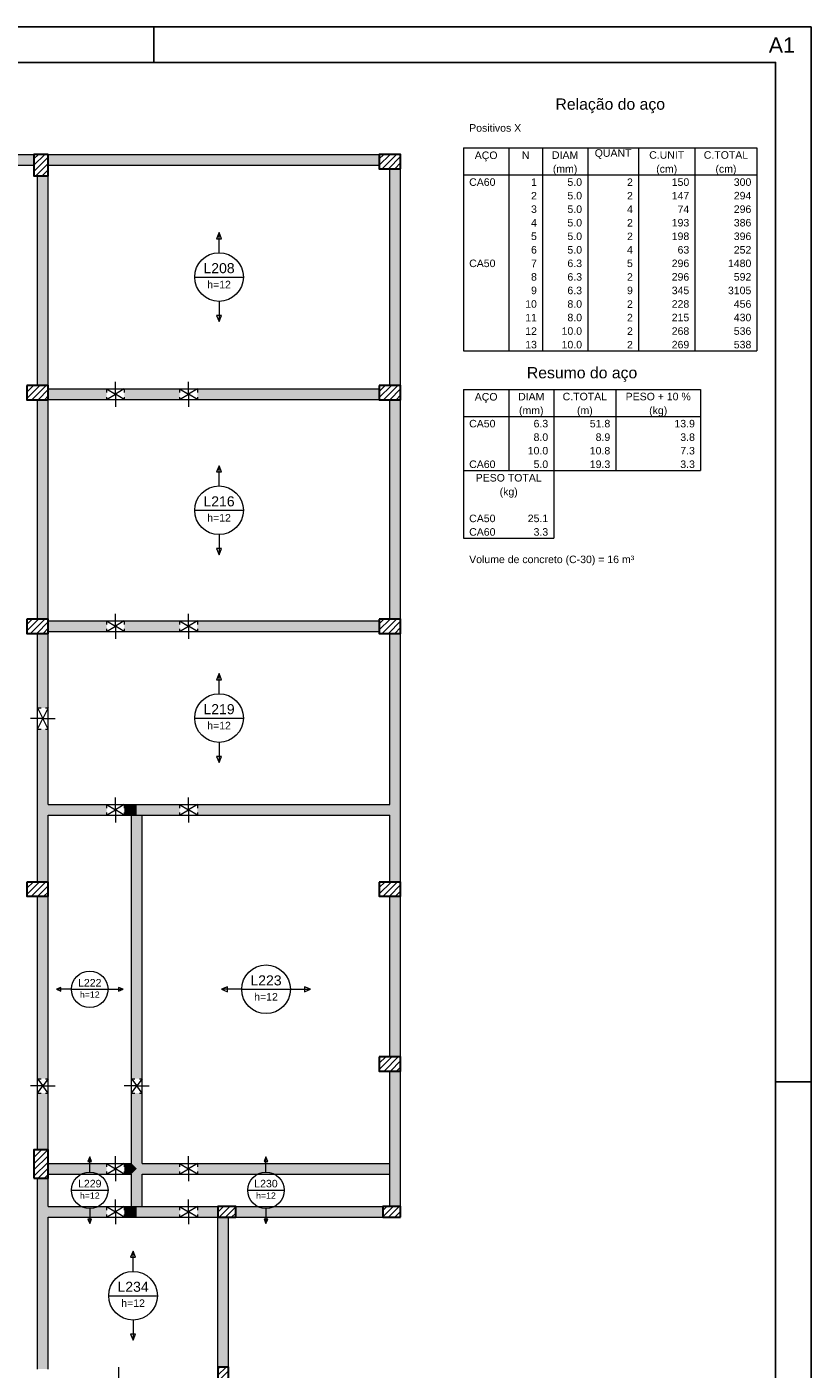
# Model space of a CAD drawing. Header units: millimetres. Extents: x 0 to 84.1, y 0 to 59.4.
# Tile 9 of 9: x 62 to 84.1, y 21.6 to 59.4. Entities that reach past the tile are written whole.
import ezdxf

# ---------------------------------------------------------------- set-up
doc = ezdxf.new("R2010")
doc.units = ezdxf.units.MM
doc.header["$MEASUREMENT"] = 0
doc.linetypes.add('DOT', pattern=[0.635, 0, -0.635])
doc.linetypes.add('NULL', pattern=[0])
for name, color, linetype, lineweight in [('DT-Hachura pilar em laje', 252, 'Continuous', 5), ('DT-Hachura viga em laje', 254, 'Continuous', 5), ('DT-Relação do aço', 9, 'Continuous', 5), ('DT-Textos', 7, 'Continuous', 5), ('FO-Aberturas', 7, 'Continuous', 5), ('FO-Pilares', 4, 'Continuous', 30), ('FO-Vigas', 1, 'Continuous', 20)]:
    doc.layers.add(name, color=color, linetype=linetype, lineweight=lineweight)
doc.layers.add('SEDUC_MARF', color=1, linetype='Continuous')
doc.layers.add('SEDUC_MARGG', color=7, linetype='Continuous')
doc.styles.add('Arial', font='txt')

msp = doc.modelspace()

# ---------------------------------------------------------------- hatches: boundary and pattern name
at = {"layer": 'DT-Hachura pilar em laje', "linetype": 'Continuous'}
h = msp.add_hatch(dxfattribs=at)
h.set_pattern_fill('ANSI31', color=252, style=0)
h.paths.add_polyline_path([(62.623, 55.807), (62.423, 55.807), (62.223, 55.807), (62.223, 55.507), (62.223, 55.207), (62.423, 55.207), (62.623, 55.207), (62.623, 55.507)])
h = msp.add_hatch(dxfattribs=at)
h.set_pattern_fill('ANSI31', color=252, style=0)
h.paths.add_polyline_path([(72.544, 55.407), (72.544, 55.607), (72.544, 55.807), (72.244, 55.807), (71.944, 55.807), (71.944, 55.607), (71.944, 55.407), (72.244, 55.407)])
h = msp.add_hatch(dxfattribs=at)
h.set_pattern_fill('ANSI31', color=252, style=0)
h.paths.add_polyline_path([(62.023, 49.305), (62.023, 49.105), (62.023, 48.905), (62.323, 48.905), (62.623, 48.905), (62.623, 49.105), (62.623, 49.305), (62.323, 49.305)])
h = msp.add_hatch(dxfattribs=at)
h.set_pattern_fill('ANSI31', color=252, style=0)
h.paths.add_polyline_path([(71.943, 49.305), (71.943, 49.105), (71.943, 48.905), (72.243, 48.905), (72.543, 48.905), (72.543, 49.105), (72.543, 49.305), (72.243, 49.305)])
h = msp.add_hatch(dxfattribs=at)
h.set_pattern_fill('ANSI31', color=252, style=0)
h.paths.add_polyline_path([(62.023, 42.727), (62.023, 42.527), (62.023, 42.327), (62.323, 42.327), (62.623, 42.327), (62.623, 42.527), (62.623, 42.727), (62.323, 42.727)])
h = msp.add_hatch(dxfattribs=at)
h.set_pattern_fill('ANSI31', color=252, style=0)
h.paths.add_polyline_path([(71.944, 42.727), (71.944, 42.527), (71.944, 42.327), (72.244, 42.327), (72.544, 42.327), (72.544, 42.527), (72.544, 42.727), (72.244, 42.727)])
h = msp.add_hatch(dxfattribs=at)
h.set_pattern_fill('ANSI31', color=252, style=0)
h.paths.add_polyline_path([(62.023, 35.327), (62.023, 35.127), (62.023, 34.927), (62.323, 34.927), (62.623, 34.927), (62.623, 35.127), (62.623, 35.327), (62.323, 35.327)])
h = msp.add_hatch(dxfattribs=at)
h.set_pattern_fill('ANSI31', color=252, style=0)
h.paths.add_polyline_path([(71.944, 35.327), (71.944, 35.127), (71.944, 34.927), (72.244, 34.927), (72.544, 34.927), (72.544, 35.127), (72.544, 35.327), (72.244, 35.327)])
h = msp.add_hatch(dxfattribs=at)
h.set_pattern_fill('ANSI31', color=252, style=0)
h.paths.add_polyline_path([(71.944, 30.405), (71.944, 30.205), (71.944, 30.005), (72.244, 30.005), (72.544, 30.005), (72.544, 30.205), (72.544, 30.405), (72.244, 30.405)])
h = msp.add_hatch(dxfattribs=at)
h.set_pattern_fill('ANSI31', color=252, style=0)
h.paths.add_polyline_path([(62.223, 26.987), (62.423, 26.987), (62.623, 26.987), (62.623, 27.387), (62.623, 27.787), (62.423, 27.787), (62.223, 27.787), (62.223, 27.387)])
h = msp.add_hatch(dxfattribs=at)
h.set_pattern_fill('ANSI31', color=252, style=0)
h.paths.add_polyline_path([(67.903, 25.892), (67.903, 26.042), (67.903, 26.192), (67.653, 26.192), (67.403, 26.192), (67.403, 26.042), (67.403, 25.892), (67.653, 25.892)])
h = msp.add_hatch(dxfattribs=at)
h.set_pattern_fill('ANSI31', color=252, style=0)
h.paths.add_polyline_path([(72.543, 25.892), (72.543, 26.042), (72.543, 26.192), (72.293, 26.192), (72.043, 26.192), (72.043, 26.042), (72.043, 25.892), (72.293, 25.892)])
h = msp.add_hatch(dxfattribs=at)
h.set_pattern_fill('ANSI31', color=252, style=0)
h.paths.add_polyline_path([(67.403, 21.173), (67.553, 21.173), (67.703, 21.173), (67.703, 21.423), (67.703, 21.673), (67.553, 21.673), (67.403, 21.673), (67.403, 21.423)])
at = {"layer": 'DT-Hachura viga em laje', "linetype": 'Continuous'}
for points in [[(62.223, 55.807), (62.223, 55.807), (57.283, 55.807), (57.283, 55.507), (62.223, 55.507), (62.223, 55.807)], [(71.944, 55.807), (71.944, 55.807), (62.623, 55.807), (62.623, 55.507), (71.944, 55.507), (71.944, 55.807)], [(62.623, 55.207), (62.623, 55.207), (62.323, 55.207), (62.323, 49.305), (62.623, 49.305), (62.623, 55.207)], [(72.543, 55.407), (72.543, 55.407), (72.243, 55.407), (72.243, 49.305), (72.543, 49.305), (72.543, 55.407)], [(64.266, 49.206), (64.266, 49.206), (62.623, 49.206), (62.623, 48.906), (64.266, 48.906), (64.266, 49.206)], [(64.766, 48.906), (64.766, 48.906), (66.323, 48.906), (66.323, 49.206), (64.766, 49.206), (64.766, 48.906)], [(71.943, 49.206), (71.943, 49.206), (66.823, 49.206), (66.823, 48.906), (71.943, 48.906), (71.943, 49.206)], [(62.623, 48.905), (62.623, 48.905), (62.323, 48.905), (62.323, 42.727), (62.623, 42.727), (62.623, 48.905)], [(72.543, 48.905), (72.543, 48.905), (72.243, 48.905), (72.243, 42.727), (72.543, 42.727), (72.543, 48.905)], [(62.623, 42.327), (62.623, 42.327), (62.323, 42.327), (62.323, 40.227), (62.623, 40.227), (62.623, 42.327)], [(64.266, 42.677), (64.266, 42.677), (62.623, 42.677), (62.623, 42.377), (64.266, 42.377), (64.266, 42.677)], [(64.766, 42.377), (64.766, 42.377), (66.323, 42.377), (66.323, 42.677), (64.766, 42.677), (64.766, 42.377)], [(66.823, 42.377), (66.823, 42.377), (71.944, 42.377), (71.944, 42.677), (66.823, 42.677), (66.823, 42.377)], [(72.543, 42.327), (72.543, 42.327), (72.243, 42.327), (72.243, 37.507), (72.393, 37.357), (72.543, 37.357), (72.543, 42.327)], [(62.323, 39.627), (62.323, 39.627), (62.323, 37.357), (62.473, 37.357), (62.623, 37.507), (62.623, 39.627), (62.323, 39.627)], [(64.266, 37.507), (64.266, 37.507), (62.623, 37.507), (62.473, 37.357), (62.623, 37.207), (64.266, 37.207), (64.266, 37.507)], [(65.116, 37.507), (65.116, 37.507), (64.766, 37.507), (64.766, 37.207), (65.116, 37.207), (65.116, 37.507)], [(66.323, 37.507), (66.323, 37.507), (65.116, 37.507), (65.116, 37.207), (66.323, 37.207), (66.323, 37.507)], [(66.823, 37.207), (66.823, 37.207), (72.243, 37.207), (72.393, 37.357), (72.243, 37.507), (66.823, 37.507), (66.823, 37.207)], [(62.623, 37.207), (62.623, 37.207), (62.473, 37.357), (62.323, 37.357), (62.323, 35.327), (62.623, 35.327), (62.623, 37.207)], [(65.266, 37.207), (65.266, 37.207), (65.116, 37.357), (64.966, 37.207), (64.966, 29.787), (65.266, 29.787), (65.266, 37.207)], [(72.543, 37.357), (72.543, 37.357), (72.393, 37.357), (72.243, 37.207), (72.243, 35.327), (72.543, 35.327), (72.543, 37.357)], [(62.623, 34.927), (62.623, 34.927), (62.323, 34.927), (62.323, 29.787), (62.623, 29.787), (62.623, 34.927)], [(72.543, 34.927), (72.543, 34.927), (72.243, 34.927), (72.243, 30.406), (72.543, 30.406), (72.543, 34.927)], [(72.543, 30.006), (72.543, 30.006), (72.243, 30.006), (72.243, 27.257), (72.543, 27.257), (72.543, 30.006)], [(62.323, 29.387), (62.323, 29.387), (62.323, 27.787), (62.623, 27.787), (62.623, 29.387), (62.323, 29.387)], [(64.966, 29.387), (64.966, 29.387), (64.966, 27.407), (65.116, 27.257), (65.266, 27.407), (65.266, 29.387), (64.966, 29.387)], [(64.266, 27.407), (64.266, 27.407), (62.623, 27.407), (62.623, 27.107), (64.266, 27.107), (64.266, 27.407)], [(64.766, 27.107), (64.766, 27.107), (64.966, 27.107), (65.116, 27.257), (64.966, 27.407), (64.766, 27.407), (64.766, 27.107)], [(65.266, 26.192), (65.266, 26.192), (65.266, 27.107), (65.116, 27.257), (64.966, 27.107), (64.966, 26.192), (65.116, 26.042), (65.266, 26.192)], [(66.323, 27.407), (66.323, 27.407), (65.266, 27.407), (65.116, 27.257), (65.266, 27.107), (66.323, 27.107), (66.323, 27.407)], [(66.823, 27.107), (66.823, 27.107), (72.243, 27.107), (72.393, 27.257), (72.243, 27.407), (66.823, 27.407), (66.823, 27.107)], [(72.543, 27.257), (72.543, 27.257), (72.243, 27.257), (72.243, 26.192), (72.543, 26.192), (72.543, 27.257)], [(62.623, 26.192), (62.623, 26.192), (62.623, 26.987), (62.323, 26.987), (62.323, 26.042), (62.473, 26.042), (62.623, 26.192)], [(64.266, 26.192), (64.266, 26.192), (62.623, 26.192), (62.473, 26.042), (62.623, 25.892), (64.266, 25.892), (64.266, 26.192)], [(64.766, 25.892), (64.766, 25.892), (65.116, 25.892), (65.116, 26.192), (64.766, 26.192), (64.766, 25.892)], [(66.323, 26.192), (66.323, 26.192), (65.116, 26.192), (65.116, 25.892), (66.323, 25.892), (66.323, 26.192)], [(66.823, 25.892), (66.823, 25.892), (67.403, 25.892), (67.403, 26.192), (66.823, 26.192), (66.823, 25.892)], [(72.043, 26.192), (72.043, 26.192), (67.903, 26.192), (67.903, 25.892), (72.043, 25.892), (72.043, 26.192)], [(62.623, 25.892), (62.623, 25.892), (62.473, 26.042), (62.323, 26.042), (62.323, 21.615), (62.623, 21.615), (62.623, 25.892)], [(67.703, 25.892), (67.703, 25.892), (67.403, 25.892), (67.403, 21.673), (67.703, 21.673), (67.703, 25.892)]]:
    msp.add_hatch(color=254, dxfattribs=at).paths.add_polyline_path(points)

# ---------------------------------------------------------------- linework, layer by layer
at = {"layer": 'DT-Relação do aço', "linetype": 'Continuous'}
for p, q in [((74.315, 55.995), (82.575, 55.995)), ((74.315, 55.995), (74.315, 55.233)), ((75.586, 55.995), (75.586, 55.233)), ((76.539, 55.995), (76.539, 55.233)), ((77.81, 55.995), (77.81, 55.233)), ((79.239, 55.995), (79.239, 55.233)), ((80.828, 55.995), (80.828, 55.233)), ((82.575, 55.995), (82.575, 55.233)), ((74.315, 55.233), (82.575, 55.233)), ((74.315, 55.233), (74.315, 50.276)), ((75.586, 55.233), (75.586, 50.276)), ((76.539, 55.233), (76.539, 50.276)), ((77.81, 55.233), (77.81, 50.276)), ((79.239, 55.233), (79.239, 50.276)), ((80.828, 55.233), (80.828, 50.276)), ((82.575, 55.233), (82.575, 50.276)), ((74.315, 50.276), (82.575, 50.276)), ((74.315, 49.196), (80.987, 49.196)), ((74.315, 49.196), (74.315, 48.434)), ((75.586, 49.196), (75.586, 48.434)), ((76.857, 49.196), (76.857, 48.434)), ((78.604, 49.196), (78.604, 48.434)), ((80.987, 49.196), (80.987, 48.434)), ((74.315, 48.434), (80.987, 48.434)), ((74.315, 48.434), (74.315, 46.909)), ((75.586, 48.434), (75.586, 46.909)), ((76.857, 48.434), (76.857, 46.909)), ((78.604, 48.434), (78.604, 46.909)), ((80.987, 48.434), (80.987, 46.909)), ((74.315, 46.909), (80.987, 46.909)), ((74.315, 46.909), (74.315, 45.765)), ((76.857, 46.909), (76.857, 45.765)), ((74.315, 45.765), (74.315, 45.003)), ((76.857, 45.765), (76.857, 45.003)), ((74.315, 45.003), (76.857, 45.003))]:
    msp.add_line(p, q, dxfattribs=at)
at = {"layer": 'DT-Textos'}
for p, q in [((67.433, 53.607), (67.362, 53.437)), ((67.362, 53.437), (67.504, 53.437)), ((67.504, 53.437), (67.433, 53.607)), ((66.748, 52.357), (68.118, 52.357)), ((67.504, 51.276), (67.362, 51.276)), ((67.362, 51.276), (67.433, 51.106)), ((67.433, 51.106), (67.504, 51.276)), ((67.433, 47.042), (67.362, 46.872)), ((67.362, 46.872), (67.504, 46.872)), ((67.504, 46.872), (67.433, 47.042)), ((66.748, 45.792), (68.118, 45.792)), ((67.504, 44.711), (67.362, 44.711)), ((67.362, 44.711), (67.433, 44.541)), ((67.433, 44.541), (67.504, 44.711)), ((67.433, 41.193), (67.363, 41.023)), ((67.504, 41.023), (67.433, 41.193)), ((67.363, 41.023), (67.504, 41.023)), ((66.748, 39.942), (68.119, 39.942)), ((67.504, 38.862), (67.363, 38.862)), ((67.363, 38.862), (67.433, 38.692)), ((67.433, 38.692), (67.504, 38.862)), ((62.984, 32.36), (62.857, 32.307)), ((62.857, 32.307), (62.984, 32.254)), ((62.984, 32.254), (62.984, 32.36)), ((63.28, 32.307), (64.308, 32.307)), ((64.732, 32.307), (64.605, 32.36)), ((64.605, 32.36), (64.605, 32.254)), ((64.605, 32.254), (64.732, 32.307)), ((67.674, 32.378), (67.505, 32.307)), ((67.505, 32.307), (67.674, 32.237)), ((67.674, 32.237), (67.674, 32.378)), ((68.069, 32.307), (69.44, 32.307)), ((70.005, 32.307), (69.836, 32.378)), ((69.836, 32.378), (69.836, 32.237)), ((69.836, 32.237), (70.005, 32.307)), ((63.794, 27.587), (63.741, 27.46)), ((63.847, 27.46), (63.794, 27.587)), ((68.754, 27.587), (68.702, 27.46)), ((68.807, 27.46), (68.754, 27.587)), ((63.741, 27.46), (63.847, 27.46)), ((68.702, 27.46), (68.807, 27.46)), ((63.28, 26.649), (64.308, 26.649)), ((68.24, 26.649), (69.269, 26.649)), ((63.847, 25.839), (63.741, 25.839)), ((63.741, 25.839), (63.794, 25.712)), ((63.794, 25.712), (63.847, 25.839)), ((68.807, 25.839), (68.702, 25.839)), ((68.702, 25.839), (68.754, 25.712)), ((68.754, 25.712), (68.807, 25.839)), ((65.013, 24.933), (64.942, 24.763)), ((64.942, 24.763), (65.084, 24.763)), ((65.084, 24.763), (65.013, 24.933)), ((64.328, 23.682), (65.698, 23.682)), ((65.084, 22.602), (64.942, 22.602)), ((64.942, 22.602), (65.013, 22.432)), ((65.013, 22.432), (65.084, 22.602))]:
    msp.add_line(p, q, dxfattribs=at)
for points in [[(67.433, 53.042), (67.433, 53.607)], [(67.433, 51.671), (67.433, 51.106)], [(67.433, 46.477), (67.433, 47.042)], [(67.433, 45.106), (67.433, 44.541)], [(67.433, 40.628), (67.433, 41.193)], [(67.433, 39.257), (67.433, 38.692)], [(63.28, 32.307), (62.857, 32.307)], [(64.308, 32.307), (64.732, 32.307)], [(68.069, 32.307), (67.505, 32.307)], [(69.44, 32.307), (70.005, 32.307)], [(63.794, 27.163), (63.794, 27.587)], [(68.754, 27.163), (68.754, 27.587)], [(63.794, 26.135), (63.794, 25.712)], [(68.754, 26.135), (68.754, 25.712)], [(65.013, 24.368), (65.013, 24.933)], [(65.013, 22.997), (65.013, 22.432)]]:
    msp.add_lwpolyline(points, dxfattribs=at)
for centre, radius in [((67.433, 52.357), 0.685), ((67.433, 45.792), 0.685), ((67.433, 39.942), 0.685), ((68.755, 32.307), 0.685), ((63.794, 32.307), 0.514), ((63.794, 26.649), 0.514), ((68.754, 26.649), 0.514), ((65.013, 23.682), 0.685)]:
    msp.add_circle(centre, radius, dxfattribs=at)
at = {"layer": 'FO-Aberturas'}
for p, q in [((64.266, 49.206), (64.516, 49.056)), ((64.516, 49.056), (64.516, 49.406)), ((64.766, 49.206), (64.516, 49.056)), ((66.323, 49.206), (66.573, 49.056)), ((66.573, 49.056), (66.573, 49.406)), ((66.823, 49.206), (66.573, 49.056)), ((64.266, 48.906), (64.516, 49.056)), ((64.516, 49.056), (64.516, 48.706)), ((64.766, 48.906), (64.516, 49.056)), ((66.323, 48.906), (66.573, 49.056)), ((66.573, 49.056), (66.573, 48.706)), ((66.823, 48.906), (66.573, 49.056)), ((64.516, 42.527), (64.516, 42.877)), ((66.573, 42.527), (66.573, 42.877)), ((64.266, 42.677), (64.516, 42.527)), ((64.266, 42.377), (64.516, 42.527)), ((64.766, 42.677), (64.516, 42.527)), ((64.516, 42.527), (64.516, 42.177)), ((64.766, 42.377), (64.516, 42.527)), ((66.323, 42.677), (66.573, 42.527)), ((66.323, 42.377), (66.573, 42.527)), ((66.823, 42.677), (66.573, 42.527)), ((66.573, 42.527), (66.573, 42.177)), ((66.823, 42.377), (66.573, 42.527)), ((62.323, 40.227), (62.473, 39.927)), ((62.623, 40.227), (62.473, 39.927)), ((62.473, 39.927), (62.123, 39.927)), ((62.323, 39.627), (62.473, 39.927)), ((62.473, 39.927), (62.823, 39.927)), ((62.623, 39.627), (62.473, 39.927)), ((64.266, 37.507), (64.516, 37.357)), ((64.516, 37.357), (64.516, 37.707)), ((64.766, 37.507), (64.516, 37.357)), ((66.323, 37.507), (66.573, 37.357)), ((66.573, 37.357), (66.573, 37.707)), ((66.823, 37.507), (66.573, 37.357)), ((64.266, 37.207), (64.516, 37.357)), ((64.516, 37.357), (64.516, 37.007)), ((64.766, 37.207), (64.516, 37.357)), ((66.323, 37.207), (66.573, 37.357)), ((66.573, 37.357), (66.573, 37.007)), ((66.823, 37.207), (66.573, 37.357)), ((62.473, 29.587), (62.123, 29.587)), ((62.323, 29.787), (62.473, 29.587)), ((62.323, 29.387), (62.473, 29.587)), ((62.623, 29.787), (62.473, 29.587)), ((62.473, 29.587), (62.823, 29.587)), ((62.623, 29.387), (62.473, 29.587)), ((65.116, 29.587), (64.766, 29.587)), ((64.966, 29.787), (65.116, 29.587)), ((64.966, 29.387), (65.116, 29.587)), ((65.266, 29.787), (65.116, 29.587)), ((65.116, 29.587), (65.466, 29.587)), ((65.266, 29.387), (65.116, 29.587)), ((64.516, 27.257), (64.516, 27.607)), ((66.573, 27.257), (66.573, 27.607)), ((64.266, 27.407), (64.516, 27.257)), ((64.266, 27.107), (64.516, 27.257)), ((64.766, 27.407), (64.516, 27.257)), ((64.516, 27.257), (64.516, 26.907)), ((64.766, 27.107), (64.516, 27.257)), ((66.323, 27.407), (66.573, 27.257)), ((66.323, 27.107), (66.573, 27.257)), ((66.823, 27.407), (66.573, 27.257)), ((66.573, 27.257), (66.573, 26.907)), ((66.823, 27.107), (66.573, 27.257)), ((64.266, 26.192), (64.516, 26.042)), ((64.516, 26.042), (64.516, 26.392)), ((64.766, 26.192), (64.516, 26.042)), ((66.323, 26.192), (66.573, 26.042)), ((66.573, 26.042), (66.573, 26.392)), ((66.823, 26.192), (66.573, 26.042)), ((64.266, 25.892), (64.516, 26.042)), ((64.516, 26.042), (64.516, 25.692)), ((64.766, 25.892), (64.516, 26.042)), ((66.323, 25.892), (66.573, 26.042)), ((66.573, 26.042), (66.573, 25.692)), ((66.823, 25.892), (66.573, 26.042)), ((64.616, 21.323), (64.616, 21.673))]:
    msp.add_line(p, q, dxfattribs=at)
at = {"layer": 'FO-Pilares'}
for points in [[(62.623, 55.807), (62.423, 55.807), (62.223, 55.807), (62.223, 55.507), (62.223, 55.207), (62.423, 55.207), (62.623, 55.207), (62.623, 55.507), (62.623, 55.807)], [(72.544, 55.407), (72.544, 55.607), (72.544, 55.807), (72.244, 55.807), (71.944, 55.807), (71.944, 55.607), (71.944, 55.407), (72.244, 55.407), (72.544, 55.407)], [(62.023, 49.305), (62.023, 49.105), (62.023, 48.905), (62.323, 48.905), (62.623, 48.905), (62.623, 49.105), (62.623, 49.305), (62.323, 49.305), (62.023, 49.305)], [(71.943, 49.305), (71.943, 49.105), (71.943, 48.905), (72.243, 48.905), (72.543, 48.905), (72.543, 49.105), (72.543, 49.305), (72.243, 49.305), (71.943, 49.305)], [(62.023, 42.727), (62.023, 42.527), (62.023, 42.327), (62.323, 42.327), (62.623, 42.327), (62.623, 42.527), (62.623, 42.727), (62.323, 42.727), (62.023, 42.727)], [(71.944, 42.727), (71.944, 42.527), (71.944, 42.327), (72.244, 42.327), (72.544, 42.327), (72.544, 42.527), (72.544, 42.727), (72.244, 42.727), (71.944, 42.727)], [(62.023, 35.327), (62.023, 35.127), (62.023, 34.927), (62.323, 34.927), (62.623, 34.927), (62.623, 35.127), (62.623, 35.327), (62.323, 35.327), (62.023, 35.327)], [(71.944, 35.327), (71.944, 35.127), (71.944, 34.927), (72.244, 34.927), (72.544, 34.927), (72.544, 35.127), (72.544, 35.327), (72.244, 35.327), (71.944, 35.327)], [(71.944, 30.405), (71.944, 30.205), (71.944, 30.005), (72.244, 30.005), (72.544, 30.005), (72.544, 30.205), (72.544, 30.405), (72.244, 30.405), (71.944, 30.405)], [(62.223, 26.987), (62.423, 26.987), (62.623, 26.987), (62.623, 27.387), (62.623, 27.787), (62.423, 27.787), (62.223, 27.787), (62.223, 27.387), (62.223, 26.987)], [(67.903, 25.892), (67.903, 26.042), (67.903, 26.192), (67.653, 26.192), (67.403, 26.192), (67.403, 26.042), (67.403, 25.892), (67.653, 25.892), (67.903, 25.892)], [(72.543, 25.892), (72.543, 26.042), (72.543, 26.192), (72.293, 26.192), (72.043, 26.192), (72.043, 26.042), (72.043, 25.892), (72.293, 25.892), (72.543, 25.892)], [(67.403, 21.173), (67.553, 21.173), (67.703, 21.173), (67.703, 21.423), (67.703, 21.673), (67.553, 21.673), (67.403, 21.673), (67.403, 21.423), (67.403, 21.173)]]:
    msp.add_lwpolyline(points, close=True, dxfattribs=at)
at = {"layer": 'FO-Vigas'}
for p, q in [((57.283, 55.807), (62.223, 55.807)), ((62.623, 55.807), (71.944, 55.807)), ((57.283, 55.507), (62.223, 55.507)), ((62.323, 49.305), (62.323, 55.207)), ((62.623, 55.507), (71.944, 55.507)), ((62.623, 49.305), (62.623, 55.207)), ((72.243, 49.305), (72.243, 55.407)), ((72.543, 49.305), (72.543, 55.407)), ((62.623, 49.206), (64.516, 49.206)), ((64.516, 49.206), (66.573, 49.206)), ((66.573, 49.206), (71.943, 49.206)), ((62.323, 42.727), (62.323, 48.905)), ((62.623, 48.906), (64.516, 48.906)), ((62.623, 42.727), (62.623, 48.905)), ((64.516, 48.906), (66.573, 48.906)), ((66.573, 48.906), (71.943, 48.906)), ((72.243, 42.727), (72.243, 48.905)), ((72.543, 42.727), (72.543, 48.905)), ((62.323, 39.927), (62.323, 42.327)), ((62.623, 42.677), (64.516, 42.677)), ((62.623, 42.377), (64.516, 42.377)), ((62.623, 39.927), (62.623, 42.327)), ((64.516, 42.677), (66.573, 42.677)), ((64.516, 42.377), (66.573, 42.377)), ((66.573, 42.677), (71.944, 42.677)), ((66.573, 42.377), (71.944, 42.377)), ((72.243, 37.507), (72.243, 42.327)), ((72.543, 37.357), (72.543, 42.327)), ((62.323, 37.357), (62.323, 39.927)), ((62.623, 37.507), (62.623, 39.927)), ((62.623, 37.507), (64.516, 37.507)), ((64.516, 37.507), (65.116, 37.507)), ((65.116, 37.507), (66.573, 37.507)), ((66.573, 37.507), (72.243, 37.507)), ((62.323, 35.327), (62.323, 37.357)), ((62.623, 35.327), (62.623, 37.207)), ((62.623, 37.207), (64.516, 37.207)), ((64.516, 37.207), (65.116, 37.207)), ((64.966, 29.587), (64.966, 37.207)), ((65.116, 37.207), (66.573, 37.207)), ((65.266, 29.587), (65.266, 37.207)), ((66.573, 37.207), (72.243, 37.207)), ((72.243, 35.327), (72.243, 37.207)), ((72.543, 35.327), (72.543, 37.357)), ((62.323, 29.587), (62.323, 34.927)), ((62.623, 29.587), (62.623, 34.927)), ((72.243, 30.405), (72.243, 34.927)), ((72.543, 30.405), (72.543, 34.927)), ((72.243, 27.257), (72.243, 30.005)), ((72.543, 27.257), (72.543, 30.005)), ((62.323, 27.787), (62.323, 29.587)), ((62.623, 27.787), (62.623, 29.587)), ((64.966, 27.407), (64.966, 29.587)), ((65.266, 27.407), (65.266, 29.587)), ((62.623, 27.407), (64.516, 27.407)), ((64.516, 27.407), (64.966, 27.407)), ((65.266, 27.407), (66.573, 27.407)), ((66.573, 27.407), (72.243, 27.407)), ((72.243, 26.192), (72.243, 27.257)), ((72.543, 26.192), (72.543, 27.257)), ((62.323, 26.042), (62.323, 26.987)), ((62.623, 27.107), (64.516, 27.107)), ((62.623, 26.192), (62.623, 26.987)), ((64.516, 27.107), (64.966, 27.107)), ((64.966, 26.192), (64.966, 27.107)), ((65.266, 27.107), (66.573, 27.107)), ((65.266, 26.192), (65.266, 27.107)), ((66.573, 27.107), (72.243, 27.107)), ((62.623, 26.192), (64.516, 26.192)), ((64.516, 26.192), (65.116, 26.192)), ((65.116, 26.192), (66.573, 26.192)), ((66.573, 26.192), (67.403, 26.192)), ((67.903, 26.192), (72.043, 26.192)), ((62.323, 21.614), (62.323, 26.042)), ((62.623, 21.614), (62.623, 25.892)), ((62.623, 25.892), (64.516, 25.892)), ((64.516, 25.892), (65.116, 25.892)), ((65.116, 25.892), (66.573, 25.892)), ((66.573, 25.892), (67.403, 25.892)), ((67.403, 21.673), (67.403, 25.892)), ((67.703, 21.673), (67.703, 25.892)), ((67.903, 25.892), (72.043, 25.892))]:
    msp.add_line(p, q, dxfattribs=at)
at = {"layer": 'FO-Vigas', "linetype": 'DOT', "ltscale": 0.2}
for p, q in [((64.266, 49.206), (64.266, 48.906)), ((64.766, 49.206), (64.766, 48.906)), ((66.323, 49.206), (66.323, 48.906)), ((66.823, 49.206), (66.823, 48.906)), ((64.266, 42.677), (64.266, 42.377)), ((64.766, 42.677), (64.766, 42.377)), ((66.323, 42.677), (66.323, 42.377)), ((66.823, 42.677), (66.823, 42.377)), ((62.323, 40.227), (62.623, 40.227)), ((62.323, 39.627), (62.623, 39.627)), ((64.266, 37.507), (64.266, 37.207)), ((64.766, 37.507), (64.766, 37.207)), ((66.323, 37.507), (66.323, 37.207)), ((66.823, 37.507), (66.823, 37.207)), ((62.323, 29.787), (62.623, 29.787)), ((64.966, 29.787), (65.266, 29.787)), ((62.323, 29.387), (62.623, 29.387)), ((64.966, 29.387), (65.266, 29.387)), ((64.266, 27.407), (64.266, 27.107)), ((64.766, 27.407), (64.766, 27.107)), ((66.323, 27.407), (66.323, 27.107)), ((66.823, 27.407), (66.823, 27.107)), ((64.266, 26.192), (64.266, 25.892)), ((64.766, 26.192), (64.766, 25.892)), ((66.323, 26.192), (66.323, 25.892)), ((66.823, 26.192), (66.823, 25.892))]:
    msp.add_line(p, q, dxfattribs=at)
at = {"layer": 'SEDUC_MARF'}
for p, q in [((65.6, 59.4), (65.6, 58.4)), ((83.1, 29.7), (84.1, 29.7))]:
    msp.add_line(p, q, dxfattribs=at)
msp.add_lwpolyline([(84.1, 59.4), (0, 59.4), (0, 0), (84.1, 0)], close=True, dxfattribs=at)
at = {"layer": 'SEDUC_MARGG'}
msp.add_lwpolyline([(2.5, 1), (83.1, 1), (83.1, 58.4), (2.5, 58.4)], close=True, dxfattribs=at)

# ---------------------------------------------------------------- texts
at = {"layer": 'Defpoints', "linetype": 'NULL', "insert": (82.907, 59.103), "char_height": 0.432, "width": 4.36083, "attachment_point": 1, "line_spacing_factor": 0.9, "style": 'Arial'}
msp.add_mtext('A1', dxfattribs=at)
at = {"layer": 'DT-Relação do aço', "color": 7, "linetype": 'NULL', "line_spacing_factor": 0.9, "style": 'Arial'}
for s, insert, char_height, width, attachment_point in [('Relação do aço', (78.445, 56.969), 0.3177, 6.11531, 8), ('Positivos X', (74.474, 56.446), 0.2118, 2.86885, 7), ('N', (76.062, 55.684), 0.212, 0.41886, 8), ('DIAM', (77.174, 55.684), 0.2118, 1.45, 8), ('QUANT', (78.525, 55.684), 0.2118, 2.03, 8), ('C.UNIT', (80.034, 55.684), 0.2118, 1.93314, 8), ('C.TOTAL', (81.702, 55.684), 0.2118, 2.44914, 8), ('AÇO', (74.951, 55.614), 0.2118, 1.25686, 8), ('CA60', (74.474, 54.921), 0.2118, 1.45085, 7), ('1', (76.38, 54.921), 0.212, 0.32257, 9), ('(mm)', (77.174, 55.233), 0.2118, 1.35258, 8), ('5.0', (77.651, 54.921), 0.2118, 0.80628, 9), ('2', (79.081, 54.921), 0.212, 0.32257, 9), ('(cm)', (80.034, 55.233), 0.2118, 1.15943, 8), ('150', (80.669, 54.921), 0.2118, 0.96771, 9), ('(cm)', (81.702, 55.233), 0.2118, 1.15943, 8), ('300', (82.416, 54.921), 0.2118, 0.96771, 9), ('2', (76.38, 54.54), 0.212, 0.32257, 9), ('5.0', (77.651, 54.54), 0.2118, 0.80628, 9), ('2', (79.081, 54.54), 0.212, 0.32257, 9), ('147', (80.669, 54.54), 0.2118, 0.96771, 9), ('294', (82.416, 54.54), 0.2118, 0.96771, 9), ('3', (76.38, 54.159), 0.212, 0.32257, 9), ('5.0', (77.651, 54.159), 0.2118, 0.80628, 9), ('4', (79.081, 54.159), 0.212, 0.32257, 9), ('74', (80.669, 54.159), 0.2118, 0.64514, 9), ('296', (82.416, 54.159), 0.2118, 0.96771, 9), ('4', (76.38, 53.778), 0.212, 0.32257, 9), ('5.0', (77.651, 53.778), 0.2118, 0.80628, 9), ('2', (79.081, 53.778), 0.212, 0.32257, 9), ('193', (80.669, 53.778), 0.2118, 0.96771, 9), ('386', (82.416, 53.778), 0.2118, 0.96771, 9), ('5', (76.38, 53.396), 0.212, 0.32257, 9), ('5.0', (77.651, 53.396), 0.2118, 0.80628, 9), ('2', (79.081, 53.396), 0.212, 0.32257, 9), ('198', (80.669, 53.396), 0.2118, 0.96771, 9), ('396', (82.416, 53.396), 0.2118, 0.96771, 9), ('6', (76.38, 53.015), 0.212, 0.32257, 9), ('5.0', (77.651, 53.015), 0.2118, 0.80628, 9), ('4', (79.081, 53.015), 0.212, 0.32257, 9), ('63', (80.669, 53.015), 0.2118, 0.64514, 9), ('252', (82.416, 53.015), 0.2118, 0.96771, 9), ('CA50', (74.474, 52.634), 0.2118, 1.45085, 7), ('7', (76.38, 52.634), 0.212, 0.32257, 9), ('6.3', (77.651, 52.634), 0.2118, 0.80628, 9), ('5', (79.081, 52.634), 0.212, 0.32257, 9), ('296', (80.669, 52.634), 0.2118, 0.96771, 9), ('1480', (82.416, 52.634), 0.2118, 1.29027, 9), ('8', (76.38, 52.253), 0.212, 0.32257, 9), ('6.3', (77.651, 52.253), 0.2118, 0.80628, 9), ('2', (79.081, 52.253), 0.212, 0.32257, 9), ('296', (80.669, 52.253), 0.2118, 0.96771, 9), ('592', (82.416, 52.253), 0.2118, 0.96771, 9), ('9', (76.38, 51.871), 0.212, 0.32257, 9), ('6.3', (77.651, 51.871), 0.2118, 0.80628, 9), ('9', (79.081, 51.871), 0.212, 0.32257, 9), ('345', (80.669, 51.871), 0.2118, 0.96771, 9), ('3105', (82.416, 51.871), 0.2118, 1.29027, 9), ('10', (76.38, 51.49), 0.2118, 0.64514, 9), ('8.0', (77.651, 51.49), 0.2118, 0.80628, 9), ('2', (79.081, 51.49), 0.212, 0.32257, 9), ('228', (80.669, 51.49), 0.2118, 0.96771, 9), ('456', (82.416, 51.49), 0.2118, 0.96771, 9), ('8.0', (77.651, 51.109), 0.2118, 0.80628, 9), ('2', (79.081, 51.109), 0.212, 0.32257, 9), ('215', (80.669, 51.109), 0.2118, 0.96771, 9), ('430', (82.416, 51.109), 0.2118, 0.96771, 9), ('11', (76.38, 51.109), 0.2118, 0.64514, 9), ('12', (76.38, 50.728), 0.2118, 0.64514, 9), ('10.0', (77.651, 50.728), 0.2118, 1.12885, 9), ('2', (79.081, 50.728), 0.212, 0.32257, 9), ('268', (80.669, 50.728), 0.2118, 0.96771, 9), ('536', (82.416, 50.728), 0.2118, 0.96771, 9), ('13', (76.38, 50.346), 0.2118, 0.64514, 9), ('10.0', (77.651, 50.346), 0.2118, 1.12885, 9), ('2', (79.081, 50.346), 0.212, 0.32257, 9), ('269', (80.669, 50.346), 0.2118, 0.96771, 9), ('538', (82.416, 50.346), 0.2118, 0.96771, 9), ('Resumo do aço', (77.651, 49.408), 0.3177, 6.16344, 8), ('DIAM', (76.221, 48.885), 0.2118, 1.45, 8), ('C.TOTAL', (77.73, 48.885), 0.2118, 2.44914, 8), ('PESO + 10 %', (79.795, 48.885), 0.2118, 3.5947, 8), ('AÇO', (74.951, 48.815), 0.2118, 1.25686, 8), ('CA50', (74.474, 48.122), 0.2118, 1.45085, 7), ('(mm)', (76.221, 48.434), 0.2118, 1.35258, 8), ('6.3', (76.698, 48.122), 0.2118, 0.80628, 9), ('(m)', (77.73, 48.434), 0.2118, 0.86943, 8), ('51.8', (78.445, 48.122), 0.2118, 1.12885, 9), ('(kg)', (79.795, 48.434), 0.2118, 0.99886, 8), ('13.9', (80.828, 48.122), 0.2118, 1.12885, 9), ('8.0', (76.698, 47.741), 0.2118, 0.80628, 9), ('8.9', (78.445, 47.741), 0.2118, 0.80628, 9), ('3.8', (80.828, 47.741), 0.2118, 0.80628, 9), ('10.0', (76.698, 47.36), 0.2118, 1.12885, 9), ('10.8', (78.445, 47.36), 0.2118, 1.12885, 9), ('7.3', (80.828, 47.36), 0.2118, 0.80628, 9), ('CA60', (74.474, 46.979), 0.2118, 1.45085, 7), ('5.0', (76.698, 46.979), 0.2118, 0.80628, 9), ('19.3', (78.445, 46.979), 0.2118, 1.12885, 9), ('3.3', (80.828, 46.979), 0.2118, 0.80628, 9), ('PESO TOTAL', (75.586, 46.598), 0.2118, 3.64199, 8), ('(kg)', (75.586, 46.146), 0.2118, 0.99886, 8), ('CA50', (74.474, 45.454), 0.2118, 1.45085, 7), ('25.1', (76.698, 45.454), 0.2118, 1.12885, 9), ('CA60', (74.474, 45.073), 0.2118, 1.45085, 7), ('3.3', (76.698, 45.073), 0.2118, 0.80628, 9), ('Volume de concreto (C-30) = 16 m³', (74.474, 44.24), 0.2118, 9.10668, 7)]:
    msp.add_mtext(s, dxfattribs=dict(at, insert=insert, char_height=char_height, width=width, attachment_point=attachment_point))
at = {"layer": 'DT-Textos', "linetype": 'NULL', "attachment_point": 8, "line_spacing_factor": 0.798, "style": 'Arial'}
for s, insert, char_height, width in [('L208', (67.433, 52.462), 0.2824, 1.7352), ('h=12', (67.433, 52.039), 0.2118, 1.30642), ('L216', (67.433, 45.897), 0.2824, 1.7352), ('h=12', (67.433, 45.474), 0.2118, 1.30642), ('L219', (67.433, 40.048), 0.2824, 1.7352), ('h=12', (67.433, 39.625), 0.2118, 1.30642), ('L222', (63.794, 32.386), 0.2118, 1.29027), ('L223', (68.755, 32.413), 0.2824, 1.7352), ('h=12', (63.794, 32.069), 0.1765, 1.12622), ('h=12', (68.755, 31.99), 0.2118, 1.30642), ('L229', (63.794, 26.729), 0.2118, 1.29027), ('L230', (68.754, 26.729), 0.2118, 1.29027), ('h=12', (63.794, 26.411), 0.1765, 1.12622), ('h=12', (68.754, 26.411), 0.1765, 1.12622), ('L234', (65.013, 23.788), 0.2824, 1.7352), ('h=12', (65.013, 23.365), 0.2118, 1.30642)]:
    msp.add_mtext(s, dxfattribs=dict(at, insert=insert, char_height=char_height, width=width))

doc.saveas('drawing.dxf')
